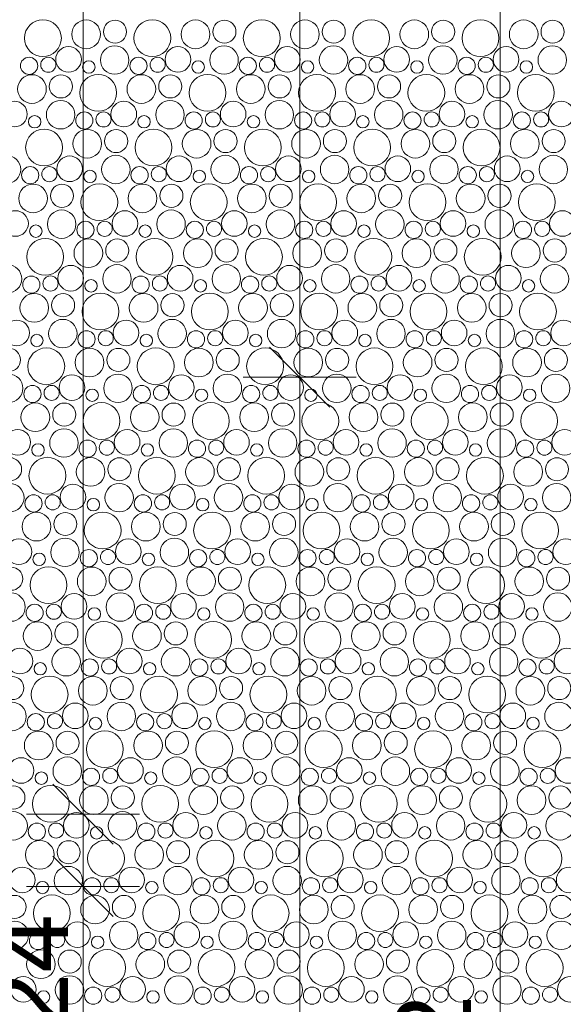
# Model space of a CAD drawing. Header units: metres. Extents: x -167 to 262, y -186 to 508.
# Tile 222 of 256: x 60.76 to 62.56, y 36.5 to 39.78. Entities that reach past the tile are written whole.
import ezdxf

# ---------------------------------------------------------------- set-up
doc = ezdxf.new("R2010")
doc.units = ezdxf.units.M
doc.header["$MEASUREMENT"] = 0
doc.layers.add('60 Auffüllung', color=7, linetype='Continuous')
doc.layers.add('94 Genehmigungsplanung Bemaßung', color=7, linetype='Continuous')
doc.styles.add('ERSTELLTER_STIL_1', font='arial.ttf')
doc.dimstyles.new('ERSTELLTER_STIL__2', dxfattribs={"dimtxt": 0.25, "dimasz": 0.19, "dimexe": 0.18, "dimexo": 0.1, "dimgap": 0, "dimtad": 1, "dimzin": 0, "dimdsep": 46, "dimtxsty": 'ERSTELLTER_STIL_1', "dimblk": 'ARROWHEAD_6', "dimblk1": 'ARROWHEAD_6', "dimblk2": 'ARROWHEAD_6', "dimcen": 0.09, "dimclrd": 7, "dimclre": 7, "dimclrt": 7, "dimazin": 0, "dimtfac": 1, "dimtdec": 4, "dimtmove": 0, "dimatfit": 3, "dimfxl": 1, "dimtolj": 1, "dimtzin": 0, "dimarcsym": 0})

# ---------------------------------------------------------------- blocks, each defined once
blk = doc.blocks.new('*X54', base_point=(27236.1321, 33357.279))
at = {"layer": '60 Auffüllung', "color": 7, "linetype": 'Continuous', "lineweight": 18, "true_color": 0xefefef}
for centre, radius in [((60.8327, 39.7175), 0.0612), ((60.9762, 39.73), 0.0477), ((61.0723, 39.7388), 0.0384), ((61.1964, 39.7175), 0.0612), ((61.3399, 39.73), 0.0477), ((61.436, 39.7388), 0.0384), ((61.5601, 39.7175), 0.0612), ((61.7037, 39.73), 0.0477), ((61.7997, 39.7388), 0.0384), ((61.9238, 39.7175), 0.0612), ((62.0674, 39.73), 0.0477), ((62.1634, 39.7388), 0.0384), ((62.2875, 39.7175), 0.0612), ((62.4311, 39.73), 0.0477), ((62.5271, 39.7388), 0.0384), ((60.9178, 39.6466), 0.0426), ((61.0713, 39.6444), 0.0473), ((61.2815, 39.6466), 0.0426), ((61.435, 39.6444), 0.0473), ((61.6452, 39.6466), 0.0426), ((61.7987, 39.6444), 0.0473), ((62.0089, 39.6466), 0.0426), ((62.1624, 39.6444), 0.0473), ((62.3726, 39.6466), 0.0426), ((62.5261, 39.6444), 0.0473), ((60.7866, 39.6253), 0.0286), ((60.8504, 39.6288), 0.0251), ((60.9851, 39.6212), 0.0207), ((61.1503, 39.6253), 0.0286), ((61.2141, 39.6288), 0.0251), ((61.3489, 39.6212), 0.0207), ((61.514, 39.6253), 0.0286), ((61.5778, 39.6288), 0.0251), ((61.7126, 39.6212), 0.0207), ((61.8777, 39.6253), 0.0286), ((61.9415, 39.6288), 0.0251), ((62.0763, 39.6212), 0.0207), ((62.2414, 39.6253), 0.0286), ((62.3052, 39.6288), 0.0251), ((62.44, 39.6212), 0.0207), ((60.7962, 39.548), 0.0477), ((60.8923, 39.5568), 0.0384), ((61.0164, 39.5355), 0.0612), ((61.1599, 39.548), 0.0477), ((61.256, 39.5568), 0.0384), ((61.3801, 39.5355), 0.0612), ((61.5237, 39.548), 0.0477), ((61.6197, 39.5568), 0.0384), ((61.7438, 39.5355), 0.0612), ((61.8874, 39.548), 0.0477), ((61.9834, 39.5568), 0.0384), ((62.1075, 39.5355), 0.0612), ((62.2511, 39.548), 0.0477), ((62.3471, 39.5568), 0.0384), ((62.4712, 39.5355), 0.0612), ((60.8913, 39.4624), 0.0473), ((61.255, 39.4624), 0.0473), ((61.6187, 39.4624), 0.0473), ((61.9824, 39.4624), 0.0473), ((62.3461, 39.4624), 0.0473), ((60.7378, 39.4646), 0.0426), ((61.1015, 39.4646), 0.0426), ((61.4652, 39.4646), 0.0426), ((61.8289, 39.4646), 0.0426), ((62.1926, 39.4646), 0.0426), ((62.5563, 39.4646), 0.0426), ((60.8051, 39.4392), 0.0207), ((60.9703, 39.4433), 0.0286), ((61.0341, 39.4469), 0.0251), ((61.1689, 39.4392), 0.0207), ((61.334, 39.4433), 0.0286), ((61.3978, 39.4469), 0.0251), ((61.5326, 39.4392), 0.0207), ((61.6977, 39.4433), 0.0286), ((61.7615, 39.4469), 0.0251), ((61.8963, 39.4392), 0.0207), ((62.0614, 39.4433), 0.0286), ((62.1252, 39.4469), 0.0251), ((62.26, 39.4392), 0.0207), ((62.4251, 39.4433), 0.0286), ((62.4889, 39.4469), 0.0251), ((60.8364, 39.3535), 0.0612), ((60.9799, 39.366), 0.0477), ((61.076, 39.3748), 0.0384), ((61.2001, 39.3535), 0.0612), ((61.3437, 39.366), 0.0477), ((61.4397, 39.3748), 0.0384), ((61.5638, 39.3535), 0.0612), ((61.7074, 39.366), 0.0477), ((61.8034, 39.3748), 0.0384), ((61.9275, 39.3535), 0.0612), ((62.0711, 39.366), 0.0477), ((62.1671, 39.3748), 0.0384), ((62.2912, 39.3535), 0.0612), ((62.4348, 39.366), 0.0477), ((62.5308, 39.3748), 0.0384), ((60.7113, 39.2804), 0.0473), ((60.9215, 39.2826), 0.0426), ((61.075, 39.2804), 0.0473), ((61.2852, 39.2826), 0.0426), ((61.4387, 39.2804), 0.0473), ((61.6489, 39.2826), 0.0426), ((61.8024, 39.2804), 0.0473), ((62.0126, 39.2826), 0.0426), ((62.1661, 39.2804), 0.0473), ((62.3763, 39.2826), 0.0426), ((62.5298, 39.2804), 0.0473), ((60.7903, 39.2613), 0.0286), ((60.8541, 39.2649), 0.0251), ((61.154, 39.2613), 0.0286), ((61.2178, 39.2649), 0.0251), ((61.5177, 39.2613), 0.0286), ((61.5815, 39.2649), 0.0251), ((61.8814, 39.2613), 0.0286), ((61.9452, 39.2649), 0.0251), ((62.2451, 39.2613), 0.0286), ((62.3089, 39.2649), 0.0251), ((60.9889, 39.2572), 0.0207), ((61.3526, 39.2572), 0.0207), ((61.7163, 39.2572), 0.0207), ((62.08, 39.2572), 0.0207), ((62.4437, 39.2572), 0.0207), ((60.7999, 39.184), 0.0477), ((60.896, 39.1928), 0.0384), ((61.0201, 39.1715), 0.0612), ((61.1637, 39.184), 0.0477), ((61.2597, 39.1928), 0.0384), ((61.3838, 39.1715), 0.0612), ((61.5274, 39.184), 0.0477), ((61.6234, 39.1928), 0.0384), ((61.7475, 39.1715), 0.0612), ((61.8911, 39.184), 0.0477), ((61.9871, 39.1928), 0.0384), ((62.1112, 39.1715), 0.0612), ((62.2548, 39.184), 0.0477), ((62.3508, 39.1928), 0.0384), ((62.4749, 39.1715), 0.0612), ((60.7415, 39.1006), 0.0426), ((60.895, 39.0984), 0.0473), ((61.1052, 39.1006), 0.0426), ((61.2587, 39.0984), 0.0473), ((61.4689, 39.1006), 0.0426), ((61.6224, 39.0984), 0.0473), ((61.8326, 39.1006), 0.0426), ((61.9861, 39.0984), 0.0473), ((62.1963, 39.1006), 0.0426), ((62.3498, 39.0984), 0.0473), ((62.56, 39.1006), 0.0426), ((60.8089, 39.0752), 0.0207), ((60.974, 39.0793), 0.0286), ((61.0378, 39.0829), 0.0251), ((61.1726, 39.0752), 0.0207), ((61.3377, 39.0793), 0.0286), ((61.4015, 39.0829), 0.0251), ((61.5363, 39.0752), 0.0207), ((61.7014, 39.0793), 0.0286), ((61.7652, 39.0829), 0.0251), ((61.9, 39.0752), 0.0207), ((62.0651, 39.0793), 0.0286), ((62.1289, 39.0829), 0.0251), ((62.2637, 39.0752), 0.0207), ((62.4288, 39.0793), 0.0286), ((62.4926, 39.0829), 0.0251), ((60.8401, 38.9895), 0.0612), ((60.9837, 39.002), 0.0477), ((61.0797, 39.0108), 0.0384), ((61.2038, 38.9895), 0.0612), ((61.3474, 39.002), 0.0477), ((61.4434, 39.0108), 0.0384), ((61.5675, 38.9895), 0.0612), ((61.7111, 39.002), 0.0477), ((61.8071, 39.0108), 0.0384), ((61.9312, 38.9895), 0.0612), ((62.0748, 39.002), 0.0477), ((62.1708, 39.0108), 0.0384), ((62.2949, 38.9895), 0.0612), ((62.4385, 39.002), 0.0477), ((62.5345, 39.0108), 0.0384), ((60.715, 38.9164), 0.0473), ((60.9252, 38.9186), 0.0426), ((61.0787, 38.9164), 0.0473), ((61.2889, 38.9186), 0.0426), ((61.4424, 38.9164), 0.0473), ((61.6526, 38.9186), 0.0426), ((61.8061, 38.9164), 0.0473), ((62.0163, 38.9186), 0.0426), ((62.1698, 38.9164), 0.0473), ((62.38, 38.9186), 0.0426), ((62.5335, 38.9164), 0.0473), ((60.794, 38.8973), 0.0286), ((60.8578, 38.9009), 0.0251), ((61.1577, 38.8973), 0.0286), ((61.2215, 38.9009), 0.0251), ((61.5214, 38.8973), 0.0286), ((61.5852, 38.9009), 0.0251), ((61.8851, 38.8973), 0.0286), ((61.9489, 38.9009), 0.0251), ((62.2488, 38.8973), 0.0286), ((62.3126, 38.9009), 0.0251), ((60.9926, 38.8932), 0.0207), ((61.3563, 38.8932), 0.0207), ((61.72, 38.8932), 0.0207), ((62.0837, 38.8932), 0.0207), ((62.4474, 38.8932), 0.0207), ((60.8037, 38.82), 0.0477), ((60.8997, 38.8288), 0.0384), ((61.0238, 38.8075), 0.0612), ((61.1674, 38.82), 0.0477), ((61.2634, 38.8288), 0.0384), ((61.3875, 38.8075), 0.0612), ((61.5311, 38.82), 0.0477), ((61.6271, 38.8288), 0.0384), ((61.7512, 38.8075), 0.0612), ((61.8948, 38.82), 0.0477), ((61.9908, 38.8288), 0.0384), ((62.1149, 38.8075), 0.0612), ((62.2585, 38.82), 0.0477), ((62.3545, 38.8288), 0.0384), ((62.4786, 38.8075), 0.0612), ((60.7452, 38.7366), 0.0426), ((60.8987, 38.7344), 0.0473), ((61.1089, 38.7366), 0.0426), ((61.2624, 38.7344), 0.0473), ((61.4726, 38.7366), 0.0426), ((61.6261, 38.7344), 0.0473), ((61.8363, 38.7366), 0.0426), ((61.9898, 38.7344), 0.0473), ((62.2, 38.7366), 0.0426), ((62.3535, 38.7344), 0.0473), ((62.5637, 38.7366), 0.0426), ((60.8126, 38.7112), 0.0207), ((60.9777, 38.7153), 0.0286), ((61.0415, 38.7189), 0.0251), ((61.1763, 38.7112), 0.0207), ((61.3414, 38.7153), 0.0286), ((61.4052, 38.7189), 0.0251), ((61.54, 38.7112), 0.0207), ((61.7051, 38.7153), 0.0286), ((61.7689, 38.7189), 0.0251), ((61.9037, 38.7112), 0.0207), ((62.0688, 38.7153), 0.0286), ((62.1326, 38.7189), 0.0251), ((62.2674, 38.7112), 0.0207), ((62.4325, 38.7153), 0.0286), ((62.4964, 38.7189), 0.0251), ((60.7197, 38.6468), 0.0384), ((60.8438, 38.6255), 0.0612), ((60.9874, 38.638), 0.0477), ((61.0834, 38.6468), 0.0384), ((61.2075, 38.6255), 0.0612), ((61.3511, 38.638), 0.0477), ((61.4471, 38.6468), 0.0384), ((61.5712, 38.6255), 0.0612), ((61.7148, 38.638), 0.0477), ((61.8108, 38.6468), 0.0384), ((61.9349, 38.6255), 0.0612), ((62.0785, 38.638), 0.0477), ((62.1745, 38.6468), 0.0384), ((62.2986, 38.6255), 0.0612), ((62.4422, 38.638), 0.0477), ((62.5382, 38.6468), 0.0384), ((60.7187, 38.5524), 0.0473), ((60.9289, 38.5546), 0.0426), ((61.0824, 38.5524), 0.0473), ((61.2926, 38.5546), 0.0426), ((61.4461, 38.5524), 0.0473), ((61.6563, 38.5546), 0.0426), ((61.8098, 38.5524), 0.0473), ((62.02, 38.5546), 0.0426), ((62.1735, 38.5524), 0.0473), ((62.3837, 38.5546), 0.0426), ((62.5372, 38.5524), 0.0473), ((60.7977, 38.5333), 0.0286), ((60.8615, 38.5369), 0.0251), ((61.1614, 38.5333), 0.0286), ((61.2252, 38.5369), 0.0251), ((61.5251, 38.5333), 0.0286), ((61.5889, 38.5369), 0.0251), ((61.8888, 38.5333), 0.0286), ((61.9526, 38.5369), 0.0251), ((62.2525, 38.5333), 0.0286), ((62.3164, 38.5369), 0.0251), ((60.9963, 38.5292), 0.0207), ((61.36, 38.5292), 0.0207), ((61.7237, 38.5292), 0.0207), ((62.0874, 38.5292), 0.0207), ((62.4511, 38.5292), 0.0207), ((60.8074, 38.456), 0.0477), ((60.9034, 38.4648), 0.0384), ((61.0275, 38.4435), 0.0612), ((61.1711, 38.456), 0.0477), ((61.2671, 38.4648), 0.0384), ((61.3912, 38.4435), 0.0612), ((61.5348, 38.456), 0.0477), ((61.6308, 38.4648), 0.0384), ((61.7549, 38.4435), 0.0612), ((61.8985, 38.456), 0.0477), ((61.9945, 38.4648), 0.0384), ((62.1186, 38.4435), 0.0612), ((62.2622, 38.456), 0.0477), ((62.3582, 38.4648), 0.0384), ((62.4823, 38.4435), 0.0612), ((60.7489, 38.3726), 0.0426), ((60.9024, 38.3704), 0.0473), ((61.1126, 38.3726), 0.0426), ((61.2661, 38.3704), 0.0473), ((61.4763, 38.3726), 0.0426), ((61.6298, 38.3704), 0.0473), ((61.84, 38.3726), 0.0426), ((61.9935, 38.3704), 0.0473), ((62.2037, 38.3726), 0.0426), ((62.3572, 38.3704), 0.0473), ((62.5674, 38.3726), 0.0426), ((60.8163, 38.3472), 0.0207), ((60.9814, 38.3513), 0.0286), ((61.0452, 38.3549), 0.0251), ((61.18, 38.3472), 0.0207), ((61.3451, 38.3513), 0.0286), ((61.4089, 38.3549), 0.0251), ((61.5437, 38.3472), 0.0207), ((61.7088, 38.3513), 0.0286), ((61.7726, 38.3549), 0.0251), ((61.9074, 38.3472), 0.0207), ((62.0725, 38.3513), 0.0286), ((62.1364, 38.3549), 0.0251), ((62.2711, 38.3472), 0.0207), ((62.4362, 38.3513), 0.0286), ((62.5001, 38.3549), 0.0251), ((60.7234, 38.2828), 0.0384), ((60.8475, 38.2615), 0.0612), ((60.9911, 38.274), 0.0477), ((61.0871, 38.2828), 0.0384), ((61.2112, 38.2615), 0.0612), ((61.3548, 38.274), 0.0477), ((61.4508, 38.2828), 0.0384), ((61.5749, 38.2615), 0.0612), ((61.7185, 38.274), 0.0477), ((61.8145, 38.2828), 0.0384), ((61.9386, 38.2615), 0.0612), ((62.0822, 38.274), 0.0477), ((62.1782, 38.2828), 0.0384), ((62.3023, 38.2615), 0.0612), ((62.4459, 38.274), 0.0477), ((62.5419, 38.2828), 0.0384), ((60.7224, 38.1884), 0.0473), ((60.9326, 38.1906), 0.0426), ((61.0861, 38.1884), 0.0473), ((61.2963, 38.1906), 0.0426), ((61.4498, 38.1884), 0.0473), ((61.66, 38.1906), 0.0426), ((61.8135, 38.1884), 0.0473), ((62.0237, 38.1906), 0.0426), ((62.1772, 38.1884), 0.0473), ((62.3874, 38.1906), 0.0426), ((62.5409, 38.1884), 0.0473), ((60.8014, 38.1693), 0.0286), ((60.8652, 38.1729), 0.0251), ((61.1651, 38.1693), 0.0286), ((61.2289, 38.1729), 0.0251), ((61.5288, 38.1693), 0.0286), ((61.5926, 38.1729), 0.0251), ((61.8925, 38.1693), 0.0286), ((61.9564, 38.1729), 0.0251), ((62.2562, 38.1693), 0.0286), ((62.3201, 38.1729), 0.0251), ((61, 38.1652), 0.0207), ((61.3637, 38.1652), 0.0207), ((61.7274, 38.1652), 0.0207), ((62.0911, 38.1652), 0.0207), ((62.4548, 38.1652), 0.0207), ((60.8111, 38.092), 0.0477), ((60.9071, 38.1008), 0.0384), ((61.0312, 38.0795), 0.0612), ((61.1748, 38.092), 0.0477), ((61.2708, 38.1008), 0.0384), ((61.3949, 38.0795), 0.0612), ((61.5385, 38.092), 0.0477), ((61.6345, 38.1008), 0.0384), ((61.7586, 38.0795), 0.0612), ((61.9022, 38.092), 0.0477), ((61.9982, 38.1008), 0.0384), ((62.1223, 38.0795), 0.0612), ((62.2659, 38.092), 0.0477), ((62.3619, 38.1008), 0.0384), ((62.486, 38.0795), 0.0612), ((60.7526, 38.0086), 0.0426), ((60.9061, 38.0064), 0.0473), ((61.1163, 38.0086), 0.0426), ((61.2698, 38.0064), 0.0473), ((61.48, 38.0086), 0.0426), ((61.6335, 38.0064), 0.0473), ((61.8437, 38.0086), 0.0426), ((61.9972, 38.0064), 0.0473), ((62.2074, 38.0086), 0.0426), ((62.3609, 38.0064), 0.0473), ((62.5711, 38.0086), 0.0426), ((60.82, 37.9832), 0.0207), ((60.9851, 37.9873), 0.0286), ((61.0489, 37.9909), 0.0251), ((61.1837, 37.9832), 0.0207), ((61.3488, 37.9873), 0.0286), ((61.4126, 37.9909), 0.0251), ((61.5474, 37.9832), 0.0207), ((61.7125, 37.9873), 0.0286), ((61.7764, 37.9909), 0.0251), ((61.9111, 37.9832), 0.0207), ((62.0762, 37.9873), 0.0286), ((62.1401, 37.9909), 0.0251), ((62.2748, 37.9832), 0.0207), ((62.4399, 37.9873), 0.0286), ((62.5038, 37.9909), 0.0251), ((60.7271, 37.9188), 0.0384), ((60.8512, 37.8975), 0.0612), ((60.9948, 37.91), 0.0477), ((61.0908, 37.9188), 0.0384), ((61.2149, 37.8975), 0.0612), ((61.3585, 37.91), 0.0477), ((61.4545, 37.9188), 0.0384), ((61.5786, 37.8975), 0.0612), ((61.7222, 37.91), 0.0477), ((61.8182, 37.9188), 0.0384), ((61.9423, 37.8975), 0.0612), ((62.0859, 37.91), 0.0477), ((62.1819, 37.9188), 0.0384), ((62.306, 37.8975), 0.0612), ((62.4496, 37.91), 0.0477), ((62.5456, 37.9188), 0.0384), ((60.7261, 37.8244), 0.0473), ((61.0898, 37.8244), 0.0473), ((61.4535, 37.8244), 0.0473), ((61.8172, 37.8244), 0.0473), ((62.1809, 37.8244), 0.0473), ((62.5446, 37.8244), 0.0473), ((60.9363, 37.8266), 0.0426), ((61.3, 37.8266), 0.0426), ((61.6637, 37.8266), 0.0426), ((62.0274, 37.8266), 0.0426), ((62.3911, 37.8266), 0.0426), ((60.8051, 37.8053), 0.0286), ((60.8689, 37.8089), 0.0251), ((61.0037, 37.8012), 0.0207), ((61.1688, 37.8053), 0.0286), ((61.2326, 37.8089), 0.0251), ((61.3674, 37.8012), 0.0207), ((61.5325, 37.8053), 0.0286), ((61.5964, 37.8089), 0.0251), ((61.7311, 37.8012), 0.0207), ((61.8962, 37.8053), 0.0286), ((61.9601, 37.8089), 0.0251), ((62.0948, 37.8012), 0.0207), ((62.2599, 37.8053), 0.0286), ((62.3238, 37.8089), 0.0251), ((62.4585, 37.8012), 0.0207), ((60.8148, 37.728), 0.0477), ((60.9108, 37.7368), 0.0384), ((61.0349, 37.7155), 0.0612), ((61.1785, 37.728), 0.0477), ((61.2745, 37.7368), 0.0384), ((61.3986, 37.7155), 0.0612), ((61.5422, 37.728), 0.0477), ((61.6382, 37.7368), 0.0384), ((61.7623, 37.7155), 0.0612), ((61.9059, 37.728), 0.0477), ((62.0019, 37.7368), 0.0384), ((62.126, 37.7155), 0.0612), ((62.2696, 37.728), 0.0477), ((62.3656, 37.7368), 0.0384), ((62.4897, 37.7155), 0.0612), ((60.7563, 37.6446), 0.0426), ((60.9098, 37.6425), 0.0473), ((61.12, 37.6446), 0.0426), ((61.2735, 37.6425), 0.0473), ((61.4837, 37.6446), 0.0426), ((61.6372, 37.6425), 0.0473), ((61.8474, 37.6446), 0.0426), ((62.0009, 37.6425), 0.0473), ((62.2111, 37.6446), 0.0426), ((62.3646, 37.6425), 0.0473), ((62.5749, 37.6446), 0.0426), ((60.9888, 37.6233), 0.0286), ((61.0526, 37.6269), 0.0251), ((61.3525, 37.6233), 0.0286), ((61.4164, 37.6269), 0.0251), ((61.7162, 37.6233), 0.0286), ((61.7801, 37.6269), 0.0251), ((62.0799, 37.6233), 0.0286), ((62.1438, 37.6269), 0.0251), ((62.4437, 37.6233), 0.0286), ((62.5075, 37.6269), 0.0251), ((60.8237, 37.6192), 0.0207), ((61.1874, 37.6192), 0.0207), ((61.5511, 37.6192), 0.0207), ((61.9148, 37.6192), 0.0207), ((62.2785, 37.6192), 0.0207), ((60.7308, 37.5548), 0.0384), ((60.8549, 37.5335), 0.0612), ((60.9985, 37.546), 0.0477), ((61.0945, 37.5548), 0.0384), ((61.2186, 37.5335), 0.0612), ((61.3622, 37.546), 0.0477), ((61.4582, 37.5548), 0.0384), ((61.5823, 37.5335), 0.0612), ((61.7259, 37.546), 0.0477), ((61.8219, 37.5548), 0.0384), ((61.946, 37.5335), 0.0612), ((62.0896, 37.546), 0.0477), ((62.1856, 37.5548), 0.0384), ((62.3097, 37.5335), 0.0612), ((62.4533, 37.546), 0.0477), ((62.5493, 37.5548), 0.0384), ((60.7298, 37.4605), 0.0473), ((60.94, 37.4626), 0.0426), ((61.0935, 37.4605), 0.0473), ((61.3037, 37.4626), 0.0426), ((61.4572, 37.4605), 0.0473), ((61.6674, 37.4626), 0.0426), ((61.8209, 37.4605), 0.0473), ((62.0311, 37.4626), 0.0426), ((62.1846, 37.4605), 0.0473), ((62.3949, 37.4626), 0.0426), ((62.5483, 37.4605), 0.0473), ((60.8088, 37.4413), 0.0286), ((60.8726, 37.4449), 0.0251), ((61.0074, 37.4372), 0.0207), ((61.1725, 37.4413), 0.0286), ((61.2364, 37.4449), 0.0251), ((61.3711, 37.4372), 0.0207), ((61.5362, 37.4413), 0.0286), ((61.6001, 37.4449), 0.0251), ((61.7348, 37.4372), 0.0207), ((61.8999, 37.4413), 0.0286), ((61.9638, 37.4449), 0.0251), ((62.0985, 37.4372), 0.0207), ((62.2637, 37.4413), 0.0286), ((62.3275, 37.4449), 0.0251), ((62.4622, 37.4372), 0.0207), ((60.8185, 37.364), 0.0477), ((60.9145, 37.3728), 0.0384), ((61.0386, 37.3515), 0.0612), ((61.1822, 37.364), 0.0477), ((61.2782, 37.3728), 0.0384), ((61.4023, 37.3515), 0.0612), ((61.5459, 37.364), 0.0477), ((61.6419, 37.3728), 0.0384), ((61.766, 37.3515), 0.0612), ((61.9096, 37.364), 0.0477), ((62.0056, 37.3728), 0.0384), ((62.1297, 37.3515), 0.0612), ((62.2733, 37.364), 0.0477), ((62.3693, 37.3728), 0.0384), ((62.4935, 37.3515), 0.0612), ((60.76, 37.2806), 0.0426), ((60.9135, 37.2785), 0.0473), ((61.1237, 37.2806), 0.0426), ((61.2772, 37.2785), 0.0473), ((61.4874, 37.2806), 0.0426), ((61.6409, 37.2785), 0.0473), ((61.8511, 37.2806), 0.0426), ((62.0046, 37.2785), 0.0473), ((62.2149, 37.2806), 0.0426), ((62.3683, 37.2785), 0.0473), ((62.5786, 37.2806), 0.0426), ((60.9925, 37.2594), 0.0286), ((61.0564, 37.2629), 0.0251), ((61.3562, 37.2594), 0.0286), ((61.4201, 37.2629), 0.0251), ((61.7199, 37.2594), 0.0286), ((61.7838, 37.2629), 0.0251), ((62.0837, 37.2594), 0.0286), ((62.1475, 37.2629), 0.0251), ((62.4474, 37.2594), 0.0286), ((62.5112, 37.2629), 0.0251), ((60.8274, 37.2552), 0.0207), ((61.1911, 37.2552), 0.0207), ((61.5548, 37.2552), 0.0207), ((61.9185, 37.2552), 0.0207), ((62.2822, 37.2552), 0.0207), ((60.7345, 37.1908), 0.0384), ((60.8586, 37.1696), 0.0612), ((61.0022, 37.182), 0.0477), ((61.0982, 37.1908), 0.0384), ((61.2223, 37.1696), 0.0612), ((61.3659, 37.182), 0.0477), ((61.4619, 37.1908), 0.0384), ((61.586, 37.1696), 0.0612), ((61.7296, 37.182), 0.0477), ((61.8256, 37.1908), 0.0384), ((61.9497, 37.1696), 0.0612), ((62.0933, 37.182), 0.0477), ((62.1893, 37.1908), 0.0384), ((62.3135, 37.1696), 0.0612), ((62.457, 37.182), 0.0477), ((62.5531, 37.1908), 0.0384), ((60.7335, 37.0965), 0.0473), ((60.9437, 37.0986), 0.0426), ((61.0972, 37.0965), 0.0473), ((61.3074, 37.0986), 0.0426), ((61.4609, 37.0965), 0.0473), ((61.6711, 37.0986), 0.0426), ((61.8246, 37.0965), 0.0473), ((62.0349, 37.0986), 0.0426), ((62.1883, 37.0965), 0.0473), ((62.3986, 37.0986), 0.0426), ((62.552, 37.0965), 0.0473), ((60.8125, 37.0774), 0.0286), ((60.8764, 37.0809), 0.0251), ((61.0111, 37.0732), 0.0207), ((61.1762, 37.0774), 0.0286), ((61.2401, 37.0809), 0.0251), ((61.3748, 37.0732), 0.0207), ((61.5399, 37.0774), 0.0286), ((61.6038, 37.0809), 0.0251), ((61.7385, 37.0732), 0.0207), ((61.9037, 37.0774), 0.0286), ((61.9675, 37.0809), 0.0251), ((62.1022, 37.0732), 0.0207), ((62.2674, 37.0774), 0.0286), ((62.3312, 37.0809), 0.0251), ((62.4659, 37.0732), 0.0207), ((60.8222, 37), 0.0477), ((60.9182, 37.0088), 0.0384), ((61.0423, 36.9876), 0.0612), ((61.1859, 37), 0.0477), ((61.2819, 37.0088), 0.0384), ((61.406, 36.9876), 0.0612), ((61.5496, 37), 0.0477), ((61.6456, 37.0088), 0.0384), ((61.7697, 36.9876), 0.0612), ((61.9133, 37), 0.0477), ((62.0093, 37.0088), 0.0384), ((62.1335, 36.9876), 0.0612), ((62.277, 37), 0.0477), ((62.3731, 37.0088), 0.0384), ((62.4972, 36.9876), 0.0612), ((60.7637, 36.9166), 0.0426), ((60.9172, 36.9145), 0.0473), ((61.1274, 36.9166), 0.0426), ((61.2809, 36.9145), 0.0473), ((61.4911, 36.9166), 0.0426), ((61.6446, 36.9145), 0.0473), ((61.8549, 36.9166), 0.0426), ((62.0083, 36.9145), 0.0473), ((62.2186, 36.9166), 0.0426), ((62.372, 36.9145), 0.0473), ((62.5823, 36.9166), 0.0426), ((60.9962, 36.8954), 0.0286), ((61.0601, 36.8989), 0.0251), ((61.3599, 36.8954), 0.0286), ((61.4238, 36.8989), 0.0251), ((61.7237, 36.8954), 0.0286), ((61.7875, 36.8989), 0.0251), ((62.0874, 36.8954), 0.0286), ((62.1512, 36.8989), 0.0251), ((62.4511, 36.8954), 0.0286), ((62.5149, 36.8989), 0.0251), ((60.8311, 36.8912), 0.0207), ((61.1948, 36.8912), 0.0207), ((61.5585, 36.8912), 0.0207), ((61.9222, 36.8912), 0.0207), ((62.2859, 36.8912), 0.0207), ((60.7382, 36.8268), 0.0384), ((60.8623, 36.8056), 0.0612), ((61.0059, 36.818), 0.0477), ((61.1019, 36.8268), 0.0384), ((61.226, 36.8056), 0.0612), ((61.3696, 36.818), 0.0477), ((61.4656, 36.8268), 0.0384), ((61.5897, 36.8056), 0.0612), ((61.7333, 36.818), 0.0477), ((61.8293, 36.8268), 0.0384), ((61.9535, 36.8056), 0.0612), ((62.097, 36.818), 0.0477), ((62.1931, 36.8268), 0.0384), ((62.3172, 36.8056), 0.0612), ((62.4607, 36.818), 0.0477), ((62.5568, 36.8268), 0.0384), ((60.7372, 36.7325), 0.0473), ((60.9474, 36.7346), 0.0426), ((61.1009, 36.7325), 0.0473), ((61.3111, 36.7346), 0.0426), ((61.4646, 36.7325), 0.0473), ((61.6749, 36.7346), 0.0426), ((61.8283, 36.7325), 0.0473), ((62.0386, 36.7346), 0.0426), ((62.192, 36.7325), 0.0473), ((62.4023, 36.7346), 0.0426), ((62.5557, 36.7325), 0.0473), ((60.8162, 36.7134), 0.0286), ((60.8801, 36.7169), 0.0251), ((61.0148, 36.7092), 0.0207), ((61.1799, 36.7134), 0.0286), ((61.2438, 36.7169), 0.0251), ((61.3785, 36.7092), 0.0207), ((61.5437, 36.7134), 0.0286), ((61.6075, 36.7169), 0.0251), ((61.7422, 36.7092), 0.0207), ((61.9074, 36.7134), 0.0286), ((61.9712, 36.7169), 0.0251), ((62.1059, 36.7092), 0.0207), ((62.2711, 36.7134), 0.0286), ((62.3349, 36.7169), 0.0251), ((62.4696, 36.7092), 0.0207), ((60.8259, 36.636), 0.0477), ((60.9219, 36.6448), 0.0384), ((61.046, 36.6236), 0.0612), ((61.1896, 36.636), 0.0477), ((61.2856, 36.6448), 0.0384), ((61.4097, 36.6236), 0.0612), ((61.5533, 36.636), 0.0477), ((61.6493, 36.6448), 0.0384), ((61.7735, 36.6236), 0.0612), ((61.917, 36.636), 0.0477), ((62.0131, 36.6448), 0.0384), ((62.1372, 36.6236), 0.0612), ((62.2807, 36.636), 0.0477), ((62.3768, 36.6448), 0.0384), ((62.5009, 36.6236), 0.0612), ((60.7674, 36.5526), 0.0426), ((60.9209, 36.5505), 0.0473), ((61.1311, 36.5526), 0.0426), ((61.2846, 36.5505), 0.0473), ((61.4949, 36.5526), 0.0426), ((61.6483, 36.5505), 0.0473), ((61.8586, 36.5526), 0.0426), ((62.012, 36.5505), 0.0473), ((62.2223, 36.5526), 0.0426), ((62.3757, 36.5505), 0.0473), ((62.586, 36.5526), 0.0426), ((60.9999, 36.5314), 0.0286), ((61.0638, 36.5349), 0.0251), ((61.3637, 36.5314), 0.0286), ((61.4275, 36.5349), 0.0251), ((61.7274, 36.5314), 0.0286), ((61.7912, 36.5349), 0.0251), ((62.0911, 36.5314), 0.0286), ((62.1549, 36.5349), 0.0251), ((62.4548, 36.5314), 0.0286), ((62.5186, 36.5349), 0.0251), ((60.8348, 36.5272), 0.0207), ((61.1985, 36.5272), 0.0207), ((61.5622, 36.5272), 0.0207), ((61.9259, 36.5272), 0.0207), ((62.2896, 36.5272), 0.0207)]:
    blk.add_circle(centre, radius, dxfattribs=at)
blk = doc.blocks.new('*D481', base_point=(27236.1321, 33357.279))
at = {"layer": '94 Genehmigungsplanung Bemaßung', "color": 7, "linetype": 'Continuous', "lineweight": 13}
for p, q in [((61.5864, 38.6897), (61.7864, 38.4897)), ((61.8739, 38.5897), (61.4989, 38.5897)), ((61.6864, 33.5897), (61.6864, 38.5897)), ((61.5864, 33.6897), (61.7864, 33.4897)), ((61.8739, 33.5897), (61.4989, 33.5897))]:
    blk.add_line(p, q, dxfattribs=at)
at = {"layer": '94 Genehmigungsplanung Bemaßung', "color": 7, "lineweight": 13, "insert": (61.6364, 35.756), "char_height": 0.25, "attachment_point": 7, "rotation": 90, "style": 'ERSTELLTER_STIL_1'}
blk.add_mtext('\\A1;{\\pql;\\fArial|b0|i0|c0|p0;\\W1.000000;5,00}', dxfattribs=at)
blk = doc.blocks.new('ARROWHEAD_6')
at = {"color": 0, "linetype": 'Continuous', "lineweight": 0}
for p, q in [((-0.5, -0.5), (0.5, 0.5)), ((0, 0), (-1, 0))]:
    blk.add_line(p, q, dxfattribs=at)
blk = doc.blocks.new('*D482', base_point=(27236.1321, 33357.279))
at = {"layer": '94 Genehmigungsplanung Bemaßung', "color": 7, "linetype": 'Continuous', "lineweight": 13}
for p, q in [((61.6864, 43.9997), (61.6864, 44.1497)), ((61.7864, 43.8997), (61.5864, 44.0997)), ((61.8739, 43.9997), (61.4989, 43.9997)), ((61.6864, 38.5897), (61.6864, 43.9997)), ((61.5864, 38.6897), (61.7864, 38.4897)), ((61.8739, 38.5897), (61.4989, 38.5897))]:
    blk.add_line(p, q, dxfattribs=at)
at = {"layer": '94 Genehmigungsplanung Bemaßung', "color": 7, "lineweight": 13, "insert": (61.6364, 40.961), "char_height": 0.25, "attachment_point": 7, "rotation": 90, "style": 'ERSTELLTER_STIL_1'}
blk.add_mtext('\\A1;{\\pql;\\fArial|b0|i0|c0|p0;\\W1.000000;5,41}', dxfattribs=at)
blk = doc.blocks.new('*D486', base_point=(27236.1321, 33357.279))
at = {"layer": '94 Genehmigungsplanung Bemaßung', "color": 7, "linetype": 'Continuous', "lineweight": 13}
for p, q in [((60.8659, 36.9952), (61.0659, 36.7952)), ((61.1534, 36.8952), (60.7784, 36.8952)), ((60.9659, 34.8852), (60.9659, 36.8952)), ((60.8659, 34.9852), (61.0659, 34.7852)), ((61.1534, 34.8852), (60.7784, 34.8852))]:
    blk.add_line(p, q, dxfattribs=at)
at = {"layer": '94 Genehmigungsplanung Bemaßung', "color": 7, "lineweight": 13, "char_height": 0.25, "attachment_point": 7, "rotation": 90, "style": 'ERSTELLTER_STIL_1'}
for s, insert in [('\\A1;{\\pql;\\fArial|b0|i0|c0|p0;\\W1.000000;24}', (60.9159, 36.4138)), ('\\A1;{\\pql;\\fArial|b0|i0|c0|p0;\\W1.000000;2,01}', (60.9159, 35.3659))]:
    blk.add_mtext(s, dxfattribs=dict(at, insert=insert))
blk = doc.blocks.new('*D487', base_point=(27236.1321, 33357.279))
at = {"layer": '94 Genehmigungsplanung Bemaßung', "color": 7, "linetype": 'Continuous', "lineweight": 13}
for p, q in [((60.8659, 37.2352), (61.0659, 37.0352)), ((61.1534, 37.1352), (60.7784, 37.1352)), ((60.9659, 36.8952), (60.9659, 37.1352)), ((60.8659, 36.9952), (61.0659, 36.7952)), ((61.1534, 36.8952), (60.7784, 36.8952))]:
    blk.add_line(p, q, dxfattribs=at)
blk = doc.blocks.new('*D488', base_point=(27236.1321, 33357.279))
at = {"layer": '94 Genehmigungsplanung Bemaßung', "color": 7, "linetype": 'Continuous', "lineweight": 13}
for p, q in [((60.8659, 43.7797), (61.0659, 43.5797)), ((61.1534, 43.6797), (60.7784, 43.6797)), ((60.9659, 37.1352), (60.9659, 43.6797)), ((60.8659, 37.2352), (61.0659, 37.0352)), ((61.1534, 37.1352), (60.7784, 37.1352))]:
    blk.add_line(p, q, dxfattribs=at)
at = {"layer": '94 Genehmigungsplanung Bemaßung', "color": 7, "lineweight": 13, "char_height": 0.25, "attachment_point": 7, "rotation": 90, "style": 'ERSTELLTER_STIL_1'}
for s, insert in [('\\A1;{\\pql;\\fArial|b0|i0|c0|p0;\\W1.000000;32}', (60.9159, 43.1983)), ('\\A1;{\\pql;\\fArial|b0|i0|c0|p0;\\W1.000000;6,54\\fArial|b0|i0|c0|p0;\\W1.000000;\\A1{\\H.66x;\\S5^  ;}}', (60.9759, 39.8202))]:
    blk.add_mtext(s, dxfattribs=dict(at, insert=insert))
blk = doc.blocks.new('*D491', base_point=(27236.1321, 33357.279))
at = {"layer": '94 Genehmigungsplanung Bemaßung', "color": 7, "linetype": 'Continuous', "lineweight": 13}
for p, q in [((62.3525, 43.9997), (62.3525, 44.1497)), ((62.4525, 43.8997), (62.2525, 44.0997)), ((62.54, 43.9997), (62.165, 43.9997)), ((62.3525, 28.1797), (62.3525, 43.9997)), ((62.2525, 28.2797), (62.4525, 28.0797)), ((62.54, 28.1797), (62.165, 28.1797))]:
    blk.add_line(p, q, dxfattribs=at)
at = {"layer": '94 Genehmigungsplanung Bemaßung', "color": 7, "lineweight": 13, "insert": (62.3025, 35.6607), "char_height": 0.25, "attachment_point": 7, "rotation": 90, "style": 'ERSTELLTER_STIL_1'}
blk.add_mtext('\\A1;{\\pql;\\fArial|b0|i0|c0|p0;\\W1.000000;15,82}', dxfattribs=at)

msp = doc.modelspace()

# ---------------------------------------------------------------- hatches: boundary and pattern name
at = {"layer": '60 Auffüllung', "linetype": 'Continuous', "lineweight": 18, "true_color": 0xefefef}
h = msp.add_hatch(dxfattribs=at)
h.set_pattern_fill('Erde_1_0001', style=0, pattern_type=2)
h.set_pattern_definition([(0, (27236.1321, 33357.27905), (0, 0.779422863), [0.04875, -0.40125]), (0, (27236.3571, 33357.66876), (0, 0.779422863), [0.04875, -0.40125]), (60, (27236.1321, 33357.27905), (-0.675, 0.389711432), [0.04875, -0.40125]), (60, (27236.5821, 33357.27905), (-0.675, 0.389711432), [0.04875, -0.40125]), (120, (27236.18084, 33357.27905), (0.675, 0.389711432), [0.04875, -0.40125]), (120, (27236.63084, 33357.27905), (0.675, 0.389711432), [0.04875, -0.40125]), (0, (27236.1321, 33357.35405), (0, 0.15), [0, -0.15, 0, -0.225]), (45, (27236.2071, 33357.35405), (-0.1060660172, 0.1060660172), [0, -0.1125, 0, -0.1875])])
h.paths.add_polyline_path([(2.3366, 24.8593), (2.3419, 13.496, 0.033836), (8.8613, 14.0911, 0.026308), (13.8582, 15.1616, -0.024635), (17.3411, 16.2775), (17.3411, 24.6258), (15.3411, 24.6258), (15.3411, 30.4887), (17.3411, 30.4887), (17.3411, 43.9997), (58.1625, 43.9997), (58.1625, 45.7494), (101.6632, 45.7486), (101.6702, 49.0078), (2.342, 49.0078)])
h.paths.add_polyline_path([(9.5982, 27.1903), (4.651, 27.1903), (4.651, 42.9257), (4.651, 43.8257), (9.5982, 43.8257), (9.5982, 42.9257)], flags=0)
h.paths.add_polyline_path([(14.4618, 25.704, -0.414214), (13.8618, 26.304, -0.414214), (14.4618, 26.904, -0.414214), (15.0618, 26.304, -0.414214)], flags=0)

# ---------------------------------------------------------------- block references
at = {"layer": '60 Auffüllung', "color": 8, "lineweight": 18}
msp.add_blockref('*X54', (27236.1321, 33357.279), dxfattribs=at)

# ---------------------------------------------------------------- dimensions: what is measured, and where the dimension line sits
at = {"layer": '94 Genehmigungsplanung Bemaßung', "color": 7, "linetype": 'Continuous', "lineweight": 13}
for base, p1, p2, picture, middle in [((62.3525, 43.9997), (58.1625, 28.1797), (47.9546, 43.9997), '*D491', (62.1775, 36.0795)), ((61.6864, 43.9997), (59.9671, 38.5897), (58.1625, 43.9997), '*D482', (61.5114, 41.2847)), ((60.9659, 43.6797), (48.0368, 37.1352), (57.5039, 43.6797), '*D488', (60.7909, 40.4804)), ((61.6864, 38.5897), (59.9671, 33.5897), (59.9671, 38.5897), '*D481', (61.5114, 36.0797)), ((60.9659, 37.1352), (48.0368, 36.8952), (48.0368, 37.1352), '*D487', (60.7909, 36.6041)), ((60.9659, 36.8952), (51.5102, 34.8852), (48.0368, 36.8952), '*D486', (60.7909, 35.6895))]:
    dim = msp.add_linear_dim(base=base, p1=p1, p2=p2, angle=90, dimstyle='ERSTELLTER_STIL__2', dxfattribs=at)
    dim.commit()
    dim.dimension.update_dxf_attribs({"geometry": picture, "text_midpoint": middle, "dimtype": 160, "text_rotation": 90})

doc.saveas('drawing.dxf')
